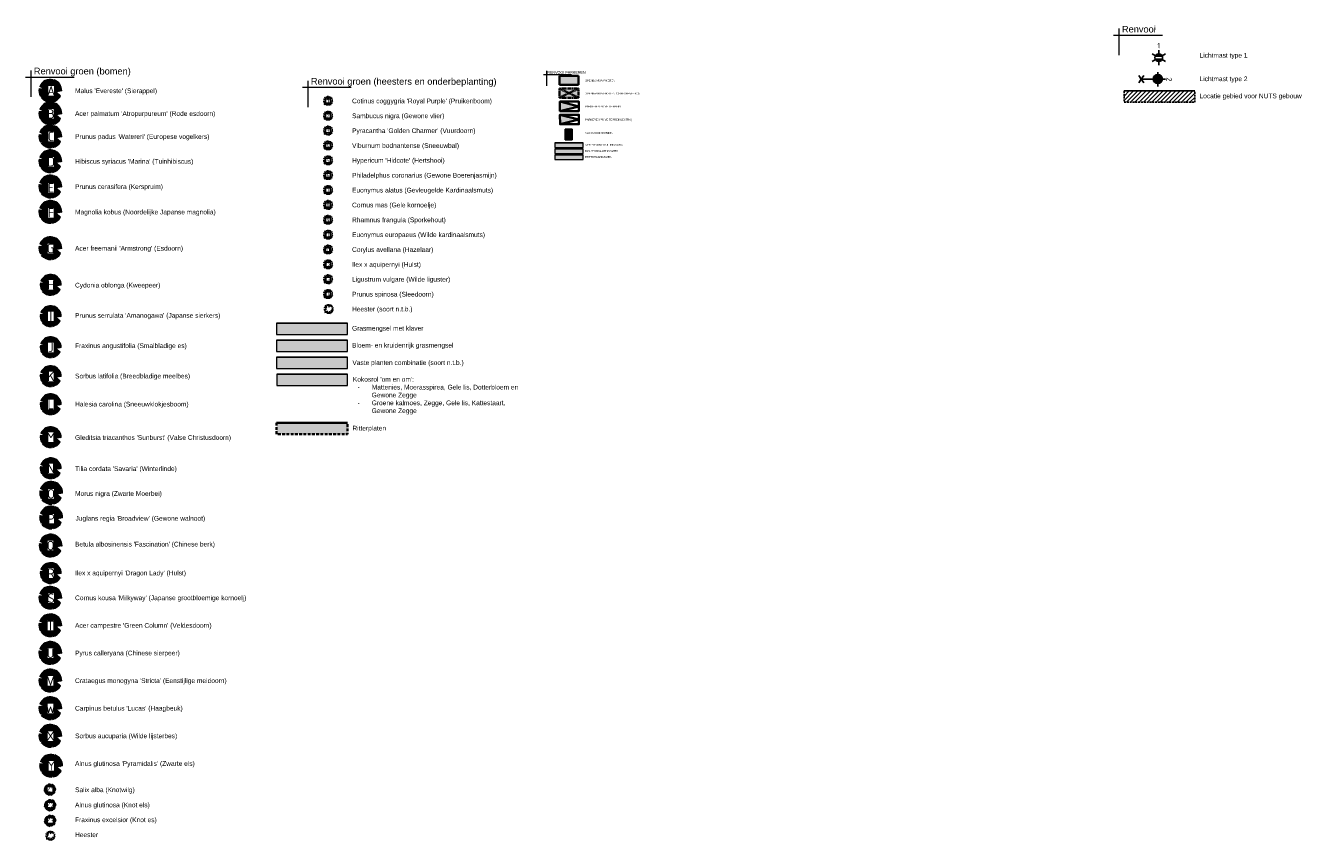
# Model space of a CAD drawing. Header units: metres. Extents: x 104013 to 108981, y 427946 to 428479.
# Tile 36 of 256: x 108124 to 108463, y 428114 to 428330. Entities that reach past the tile are written whole.
import ezdxf
from ezdxf.enums import TextEntityAlignment as Align

# ---------------------------------------------------------------- set-up
doc = ezdxf.new("R2010")
doc.units = ezdxf.units.M
doc.linetypes.add('DASHED', pattern=[0.75, 0.5, -0.25])
doc.linetypes.add('DASHED2', pattern=[0.375, 0.25, -0.125])
for name, color, linetype, true_color in [('_BUURTONTSLUITINGSWEG', 30, 'Continuous', 0xff7f00), ('_ERFTOEGANGSWEG', 2, 'Continuous', 0xffff00), ('_GEBIEDSONTSLUITINGSWEG', 1, 'Continuous', 0xff0000), ('N-WE-VH-RITTERTEGEL', 7, 'Continuous', 0xa5cd98), ('N-WE-VH-VERHARDING-AP_PARKEERPLAATS', 7, 'Continuous', 0x889692)]:
    doc.layers.add(name, color=color, linetype=linetype, true_color=true_color)
for name, color, linetype, lineweight in [('N-WE-GR-BEPLANTING_CULTUUR-V (Vaste planten gereserveerde parkeerplaatsen)', 132, 'Continuous', 18), ('N-WE-GR-BEPLANTING_CULTUUR-V (Vaste planten)', 132, 'Continuous', 18), ("N-WE-GR-BOOM-S (Acer campestre 'Green Column')", 87, 'Continuous', 0), ("N-WE-GR-BOOM-S (Acer freemanii 'Armstrong')", 85, 'Continuous', 0), ("N-WE-GR-BOOM-S (Acer palmatum 'Atropurpureum')", 212, 'Continuous', 0), ("N-WE-GR-BOOM-S (Alnus glutinosa 'Pyramidalis)", 162, 'Continuous', 0), ('N-WE-GR-BOOM-S (Alnus glutinosa)', 152, 'Continuous', 0), ("N-WE-GR-BOOM-S (Betula albosinensis 'Fascination'", 162, 'Continuous', 0), ("N-WE-GR-BOOM-S (Carpinus betulus 'Lucas')", 41, 'Continuous', 0), ("N-WE-GR-BOOM-S (Cornus kousa 'Milkyway')", 46, 'Continuous', 0), ("N-WE-GR-BOOM-S (Crataegus monogyna 'Stricta')", 207, 'Continuous', 0), ('N-WE-GR-BOOM-S (Cydonia oblonga)', 117, 'Continuous', 0), ('N-WE-GR-BOOM-S (Fraxinus angustifolia)', 12, 'Continuous', 0), ('N-WE-GR-BOOM-S (Fraxinus excelsior)', 72, 'Continuous', 0), ("N-WE-GR-BOOM-S (Gleditsia triacanthos 'Sunburst')", 203, 'Continuous', 0), ('N-WE-GR-BOOM-S (Halesia carolina)', 140, 'Continuous', 0), ("N-WE-GR-BOOM-S (Hibiscus syriacus 'Marina')", 40, 'Continuous', 0), ("N-WE-GR-BOOM-S (Ilex x aquipernyi 'Dragon Lady')", 115, 'Continuous', 0), ('N-WE-GR-BOOM-S (Magnolia kobus)', 32, 'Continuous', 0), ("N-WE-GR-BOOM-S (Malus 'Evereste')", 211, 'Continuous', 0), ('N-WE-GR-BOOM-S (Morus nigra)', 44, 'Continuous', 0), ('N-WE-GR-BOOM-S (Prunus cerasifera)', 30, 'Continuous', 0), ("N-WE-GR-BOOM-S (Prunus padus 'Watereri')", 233, 'Continuous', 0), ("N-WE-GR-BOOM-S (Prunus serrulata 'Amanogawa')", 107, 'Continuous', 0), ('N-WE-GR-BOOM-S (Pyrus calleryana)', 16, 'Continuous', 0), ('N-WE-GR-BOOM-S (Salix alba)', 26, 'Continuous', 0), ('N-WE-GR-BOOM-S (Sorbus aucuparia)', 117, 'Continuous', 0), ('N-WE-GR-BOOM-S (Sorbus latifolia)', 115, 'Continuous', 0), ("N-WE-GR-BOOM-S (Tilia cordata 'Savaria')", 52, 'Continuous', 0), ('N-WE-GR-GRAS_NATUURLIJKE OEVER-V', 170, 'Continuous', 18), ('N-WE-GR-HEESTER-S', 95, 'Continuous', 0), ('N-WE-GR-HEESTER-S (Cornus mas)', 84, 'Continuous', 0), ('N-WE-GR-HEESTER-S (Corylus avellana)', 114, 'Continuous', 0), ('N-WE-GR-HEESTER-S (Cotinus coggygria)', 14, 'Continuous', 0), ('N-WE-GR-HEESTER-S (Euonymus alatus)', 24, 'Continuous', 0), ('N-WE-GR-HEESTER-S (Euonymus europaeus)', 104, 'Continuous', 0), ("N-WE-GR-HEESTER-S (Hypericum 'Hidcote')", 34, 'Continuous', 0), ('N-WE-GR-HEESTER-S (Ilex x aquipernyi)', 124, 'Continuous', 0), ('N-WE-GR-HEESTER-S (Philadelphus coronarius)', 44, 'Continuous', 0), ("N-WE-GR-HEESTER-S (Pyracantha 'Golden Charmer')", 54, 'Continuous', 0), ('N-WE-GR-HEESTER-S (Rhamnus frangula)', 94, 'Continuous', 0), ('N-WE-GR-HEESTER-S (Sambucus nigra)', 64, 'Continuous', 0), ('N-WE-GR-HEESTER-S (Viburnum bodnantense)', 74, 'Continuous', 0), ('N-WE-GR-HEESTERS-S (Ligustrum vulgare)', 134, 'Continuous', 0), ('N-WE-GR-HEESTERS-S (Prunus spinosa)', 144, 'Continuous', 0), ('N-WE-GR-SOORTAANDUIDING-T25', 7, 'Continuous', 0), ('N-WE-GR-SOORTAANDUIDING-T25 (BOMEN)', 7, 'Continuous', 0), ('N-WE-IE-MEUBILAIR_WEGMEUBILAIR-S (lichtmast type 1_GROOT)', 6, 'Continuous', 25), ('N-WE-IE-MEUBILAIR_WEGMEUBILAIR-S (lichtmast type 2_GROOT)', 5, 'Continuous', 25), ('N-WE-KL-ET_KAST-S', 10, 'Continuous', 25), ('N-WE-VH-VERHARDING-G', 7, 'Continuous', 35), ('N-WE-VH-VERHARDING-G (TOEKOMSTIG)', 30, 'DASHED2', 35), ('N-WE-VH-VERHARDING-G_PARKEREN-EIGENTERREIN', 6, 'Continuous', 35), ('N-WE-VH-VERHARDING-G_PARKEREN-EIGENTERREIN_EXTRA', 52, 'Continuous', 35), ('N-XX-AL-T25_Segmenten', 7, 'Continuous', 25), ('X-XX-AL-LEGENDA-G', 7, 'Continuous', 18), ('X-XX-AL-LEGENDA-T25', 7, 'Continuous', 25), ('X-XX-AL-LEGENDA-T35', 7, 'Continuous', 35)]:
    doc.layers.add(name, color=color, linetype=linetype, lineweight=lineweight)
for name, color, linetype, lineweight, true_color in [("N-WE-GR-BOOM-S (Juglans regia 'Broadview')", 7, 'Continuous', 0, 0x00b8b8), ('N-WE-GR-GRAS_GAZON-V', 7, 'Continuous', 18, 0xdbffb8), ('N-WE-GR-GRAS_KRUIDENRIJK-V', 7, 'Continuous', 18, 0xa5cd98), ('N-WE-VH-VERHARDING-A_PARKEREN-EIGENTERREIN', 7, 'Continuous', 35, 0xa2bfc8)]:
    doc.layers.add(name, color=color, linetype=linetype, lineweight=lineweight, true_color=true_color)
doc.styles.add('A-ARIAL', font='arial.ttf')
doc.styles.add('NLCS-ISO', font='NLCS-ISO.ttf')
doc.styles.add('NLCS-ISO-M500-T25', font='NLCS-ISO.ttf', dxfattribs={"height": 1.25})

# ---------------------------------------------------------------- blocks, each defined once
blk = doc.blocks.new('SGR-BOOM_08')
h = blk.add_hatch()
h.set_pattern_fill('ANSI31', color=256, scale=0.1)
h.paths.add_polyline_path([(1.73, 4.73), (1.14, 3.21), (1.29, 4.87, 0.379438), (-4.68, 1.86), (-2.63, 0.79), (-4.95, 0.9, 0.174893), (-4.39, -2.47), (-3.5, -2.42), (-3.9, -3.19, 0.243959), (0.36, -5.02), (0.42, -3.33), (0.99, -4.94, 0.230155), (4.49, -2.27), (2.56, -0.55), (5.03, -0.13, 0.321944)])
h.paths.add_polyline_path([(0.15, 0, -1), (-0.15, 0, -1)], flags=16)
at = {"ltscale": 20, "flags": 128}
for points in [[(-4.95, 0.9), (-2.63, 0.79), (-4.68, 1.86)], [(1.29, 4.87), (1.14, 3.21), (1.73, 4.73)], [(-3.9, -3.19), (-3.5, -2.42), (-4.39, -2.47)], [(0.99, -4.94), (0.42, -3.33), (0.36, -5.02)], [(5.03, -0.13), (2.56, -0.55), (4.49, -2.27)]]:
    blk.add_lwpolyline(points, dxfattribs=at)
blk.add_lwpolyline([(5.03, -0.13, 0.321944), (1.73, 4.73, 0.321944)], format="xyb", dxfattribs=at)
blk.add_circle((0, 0), 0.15)
at = {"ltscale": 20}
for start, end in [(169.749, 209.4302), (75.1844, 158.299), (219.2667, 274.1068), (281.3601, 333.2046)]:
    blk.add_arc((0, 0), 5.03, start, end, dxfattribs=at)
blk = doc.blocks.new('SGR-HEESTER_06')
at = {"ltscale": 0.5, "flags": 128}
for points in [[(-0.25, 0.4), (-0.57, 0.6), (-0.35, 0.2), (-0.74, 0.31), (-0.41, 0.16), (-0.5, 0.09), (-0.4, 0.06), (-0.46, -0.02), (-0.41, -0.1), (-0.8, -0.08), (-0.54, -0.16), (-0.71, -0.36), (-0.56, -0.33)], [(-0.25, 0.53), (-0.25, 0.78), (-0.1, 0.61), (-0.1, 0.61), (-0.02, 0.65), (-0.02, 0.86), (0.04, 0.65), (0.15, 0.76), (0.13, 0.65), (0.09, 0.39), (0.34, 0.77), (0.34, 0.59), (0.58, 0.61), (0.4, 0.5), (0.74, 0.46), (0.49, 0.36)], [(-0.23, 0.53), (-0.23, 0.74), (-0.11, 0.6), (0, 0.64), (0, 0.75), (0.04, 0.62), (0.13, 0.71), (0.12, 0.65), (0.07, 0.32), (0.32, 0.72), (0.33, 0.57), (0.52, 0.59), (0.35, 0.49), (0.68, 0.45), (0.49, 0.37)], [(0.63, 0.22), (0.88, 0.19), (0.67, 0.13), (0.83, -0.2), (0.63, -0.11), (0.77, -0.32), (0.63, -0.31), (0.72, -0.52), (0.42, -0.23), (0.59, -0.61), (0.42, -0.55), (0.48, -0.76), (0.35, -0.6), (0.21, -0.86), (0.21, -0.4), (0.13, -0.86), (0.07, -0.64)], [(-0.05, -0.56), (-0.09, -0.85), (-0.14, -0.64), (-0.34, -0.77), (-0.17, -0.53), (-0.63, -0.63), (-0.27, -0.46), (-0.64, -0.55), (-0.44, -0.38)], [(-0.06, -0.56), (-0.09, -0.76), (-0.13, -0.62), (-0.29, -0.72), (-0.14, -0.51), (-0.51, -0.59), (-0.14, -0.41), (-0.58, -0.52), (-0.43, -0.39)]]:
    blk.add_lwpolyline(points, dxfattribs=at)
blk = doc.blocks.new('*U2844')
at = {"layer": 'N-WE-VH-VERHARDING-A_PARKEREN-EIGENTERREIN'}
h = blk.add_hatch(color=256, dxfattribs=at)
h.dxf.hatch_style = 1
h.paths.add_polyline_path([(2.92, -4.06), (1.01, 0.73), (-1.01, -0.73)])
at = {"ltscale": 0.2}
blk.add_lwpolyline([(1.01, 0.73), (3.94, -3.33), (1.91, -4.79), (-1.01, -0.73), (1.01, 0.73), (2.92, -4.06), (-1.01, -0.73)], dxfattribs=at)
blk = doc.blocks.new('*U2846')
at = {"layer": 'N-WE-VH-VERHARDING-A_PARKEREN-EIGENTERREIN'}
h = blk.add_hatch(color=52, dxfattribs=at)
h.dxf.hatch_style = 1
h.paths.add_polyline_path([(2.92, -4.06), (1.01, 0.73), (-1.01, -0.73)])
at = {"ltscale": 0.2}
blk.add_lwpolyline([(1.01, 0.73), (3.94, -3.33), (1.91, -4.79), (-1.01, -0.73), (1.01, 0.73), (2.92, -4.06), (-1.01, -0.73)], dxfattribs=at)
blk = doc.blocks.new('SGR-BOOM_06')
h = blk.add_hatch()
h.set_pattern_fill('ANSI31', color=256, scale=0.1)
h.paths.add_polyline_path([(4.7, 1.4), (4.7, 1.9), (4.5, 2), (4.2, 2.6), (3.8, 3), (3.4, 2.6), (3.7, 2.4), (3.9, 1.8), (3.5, 1.7), (3.3, 2.1), (3, 2.1), (2.7, 2.3), (2.2, 2.5), (2.4, 2.7), (2.3, 2.9), (2.5, 3.2), (2.9, 3.1), (3.2, 3.2), (2.7, 3.5), (2.5, 3.9), (2.2, 4.1), (1.9, 4.5), (1.3, 4.7), (0.9, 4.5), (1.1, 4.3), (1.1, 3.8), (0.2, 4), (0.4, 4.3), (0.2, 4.7), (-0.2, 4.6), (-0.5, 4.7), (-1.2, 4.6), (-1.5, 4.5), (-2, 4.6), (-2.5, 4.1), (-2.1, 3.9), (-2, 3.6), (-1.6, 3.4), (-2, 2.9), (-2.5, 2.8), (-2.9, 3.1), (-2.6, 3.2), (-2.9, 3.9), (-3.6, 3.4), (-4, 3), (-3.8, 2.8), (-4, 2.5), (-4.4, 2.3), (-4.7, 2.1), (-5, 1.2), (-3.9, 0.9), (-3.7, 0.5), (-4, 0.3), (-4.5, 0.3), (-4.6, 0.6), (-5.1, 0.4), (-4.8, -0.2), (-4.9, -0.4), (-4.7, -0.5), (-4.9, -1), (-4.5, -1.2), (-4.7, -1.6), (-4.4, -1.6), (-4.3, -1.7), (-4.6, -2.1), (-3.9, -2.7), (-3.7, -2.4), (-3.5, -2), (-3.6, -1.8), (-3.4, -1.2), (-3.1, -1.3), (-2.8, -1.8), (-2.5, -2), (-2.8, -2.8), (-3.4, -2.9), (-3.7, -3.4), (-3.3, -3.8), (-2.8, -3.9), (-2.8, -4), (-2.7, -4.1), (-2.3, -3.7), (-1.8, -3.7), (-1.6, -3.9), (-1.7, -4.3), (-1.7, -4.6), (-1.2, -4.7), (-0.6, -4.7), (-0.5, -4.9), (-0.2, -4.6), (0.1, -4.5), (-0.1, -4), (0.3, -3.9), (0.8, -4), (0.9, -4.6), (1.1, -4.6), (1.4, -4.7), (2.1, -4.2), (2.4, -4.4), (2.3, -4.1), (2.7, -4), (2.4, -3.7), (2.1, -3.6), (2.6, -3.2), (2.6, -3), (3.2, -2.8), (3.5, -3.1), (3.8, -2.8), (3.8, -2.6), (4.1, -2.6), (4.1, -2.4), (4.5, -2.3), (4.5, -2.1), (4.1, -2.1), (4.5, -1.6), (4.2, -1.4), (4.6, -1.6), (4.8, -1.3), (4.5, -0.9), (4.8, -0.5), (4.7, -0.3), (4.2, -0.3), (3.7, 0.1), (4.1, 0.3), (4.4, 0.8), (4.5, 0.6), (4.9, 0.7)])
h.paths.add_polyline_path([(0.1, 0, -1), (-0.2, 0, -1)], flags=16)
at = {"linetype": 'Continuous', "flags": 128}
blk.add_lwpolyline([(2.7, 3.5), (2.5, 3.9), (2.2, 4.1), (1.9, 4.5), (1.3, 4.7), (0.9, 4.5), (1.1, 4.3), (1.1, 3.8), (0.2, 4), (0.4, 4.3), (0.2, 4.7), (-0.2, 4.6), (-0.5, 4.7), (-1.2, 4.6), (-1.5, 4.5), (-2, 4.6), (-2.5, 4.1), (-2.1, 3.9), (-2, 3.6), (-1.6, 3.4), (-2, 2.9), (-2.5, 2.8), (-2.9, 3.1), (-2.6, 3.2), (-2.9, 3.9), (-3.6, 3.4), (-4, 3), (-3.8, 2.8), (-4, 2.5), (-4.4, 2.3), (-4.7, 2.1), (-5, 1.2), (-3.9, 0.9), (-3.7, 0.5), (-4, 0.3), (-4.5, 0.3), (-4.6, 0.6), (-5.1, 0.4), (-4.8, -0.2), (-4.9, -0.4), (-4.7, -0.5), (-4.9, -1), (-4.5, -1.2), (-4.7, -1.6), (-4.4, -1.6), (-4.3, -1.7), (-4.6, -2.1), (-3.9, -2.7), (-3.7, -2.4), (-3.5, -2), (-3.6, -1.8), (-3.4, -1.2), (-3.1, -1.3), (-2.8, -1.8), (-2.5, -2), (-2.8, -2.8), (-3.4, -2.9), (-3.7, -3.4), (-3.3, -3.8), (-2.8, -3.9), (-2.8, -4), (-2.7, -4.1), (-2.3, -3.7), (-1.8, -3.7), (-1.6, -3.9), (-1.7, -4.3), (-1.7, -4.6), (-1.2, -4.7), (-0.6, -4.7), (-0.5, -4.9), (-0.2, -4.6), (0.1, -4.5), (-0.1, -4), (0.3, -3.9), (0.8, -4), (0.9, -4.6), (1.1, -4.6), (1.4, -4.7), (2.1, -4.2), (2.4, -4.4), (2.3, -4.1), (2.7, -4), (2.4, -3.7), (2.1, -3.6), (2.6, -3.2), (2.6, -3), (3.2, -2.8), (3.5, -3.1), (3.8, -2.8), (3.8, -2.6), (4.1, -2.6), (4.1, -2.4), (4.5, -2.3), (4.5, -2.1), (4.1, -2.1), (4.5, -1.6), (4.2, -1.4), (4.6, -1.6), (4.8, -1.3), (4.5, -0.9), (4.8, -0.5), (4.7, -0.3), (4.2, -0.3), (3.7, 0.1), (4.1, 0.3), (4.4, 0.8), (4.5, 0.6), (4.9, 0.7), (4.7, 1.4), (4.7, 1.9), (4.5, 2), (4.2, 2.6), (3.8, 3), (3.4, 2.6), (3.7, 2.4), (3.9, 1.8), (3.5, 1.7), (3.3, 2.1), (3, 2.1), (2.7, 2.3), (2.2, 2.5), (2.4, 2.7), (2.3, 2.9), (2.5, 3.2), (2.9, 3.1), (3.2, 3.2)], close=True, dxfattribs=at)
blk.add_circle((0, 0), 0.15)
blk = doc.blocks.new('N-SIE-WEG_LICHTMAST_1UITHOUDER-SO')
h = blk.add_hatch(color=256)
edge = h.paths.add_edge_path()
edge.add_arc((0, 0), 1.5, 0, 360)
for p, q in [((-5.5, 0), (-6.34, 1.24)), ((-5.5, 0), (-6.34, -1.24)), ((-5.5, 0), (-4.66, 1.24)), ((-1.5, 0), (-5.5, 0)), ((-5.5, 0), (-4.66, -1.24)), ((0, 0), (-1.49, 0)), ((0, -2.42), (0, 2.33)), ((0, 0), (2.52, 0))]:
    blk.add_line(p, q)
blk.add_circle((0, 0), 1.5)
at = {"style": 'NLCS-ISO'}
blk.add_attdef('TYPE', text='', height=1.8, dxfattribs=at).set_placement((0, 2.33), align=Align.BOTTOM_CENTER)
blk = doc.blocks.new('N-SIE-WEG_LICHTMAST-SO')
h = blk.add_hatch(color=256)
h.paths.add_polyline_path([(1.16, 0.5, 0.658505), (-1.16, 0.5)])
h.paths.add_polyline_path([(-1.16, -0.5, 0.658505), (1.16, -0.5)])
at = {"flags": 128}
for points in [[(-2.19, 1.27), (-1.1, 0.63)], [(-1.16, 0.5), (1.16, 0.5)], [(0, 1.27), (0, 2.53)], [(1.1, 0.63), (2.19, 1.27)], [(-2.19, -1.27), (-1.1, -0.63)], [(-1.16, -0.5), (1.16, -0.5)], [(0, -1.27), (0, -2.53)], [(2.19, -1.27), (1.1, -0.63)]]:
    blk.add_lwpolyline(points, dxfattribs=at)
at = {"ltscale": 0.5}
blk.add_circle((0, 0), 1.27, dxfattribs=at)
at = {"style": 'NLCS-ISO'}
blk.add_attdef('TYPE', text='', height=1.8, dxfattribs=at).set_placement((0, 2.53), align=Align.BOTTOM_CENTER)

msp = doc.modelspace()

# ---------------------------------------------------------------- hatches: boundary and pattern name
at = {"layer": '_BUURTONTSLUITINGSWEG'}
h = msp.add_hatch(color=256, dxfattribs=at)
h.dxf.hatch_style = 1
h.paths.add_polyline_path([(108272.002, 428297.113), (108264.502, 428297.113), (108264.502, 428295.913), (108272.002, 428295.913)])
at = {"layer": '_ERFTOEGANGSWEG'}
h = msp.add_hatch(color=256, dxfattribs=at)
h.dxf.hatch_style = 1
h.paths.add_polyline_path([(108272.002, 428295.513), (108264.502, 428295.513), (108264.502, 428294.313), (108272.002, 428294.313)])
at = {"layer": '_GEBIEDSONTSLUITINGSWEG'}
h = msp.add_hatch(color=256, dxfattribs=at)
h.dxf.hatch_style = 1
h.paths.add_polyline_path([(108272.002, 428298.713), (108264.502, 428298.713), (108264.502, 428297.513), (108272.002, 428297.513)])
at = {"layer": 'N-WE-GR-BEPLANTING_CULTUUR-V (Vaste planten gereserveerde parkeerplaatsen)'}
h = msp.add_hatch(color=256, dxfattribs=at)
h.dxf.hatch_style = 1
h.paths.add_polyline_path([(108265.698, 428310.698), (108270.798, 428310.697), (108270.799, 428313.097), (108265.699, 428313.098)])
at = {"layer": 'N-WE-GR-BEPLANTING_CULTUUR-V (Vaste planten)'}
h = msp.add_hatch(color=256, dxfattribs=at)
h.dxf.hatch_style = 1
h.paths.add_polyline_path([(108209.513, 428238.882), (108209.513, 428241.882), (108190.763, 428241.882), (108190.763, 428238.882)])
at = {"layer": 'N-WE-GR-GRAS_GAZON-V'}
h = msp.add_hatch(color=256, dxfattribs=at)
h.dxf.hatch_style = 1
h.paths.add_polyline_path([(108209.513, 428247.882), (108209.513, 428250.882), (108190.763, 428250.882), (108190.763, 428247.882)])
at = {"layer": 'N-WE-GR-GRAS_KRUIDENRIJK-V'}
h = msp.add_hatch(color=256, dxfattribs=at)
h.dxf.hatch_style = 1
h.paths.add_polyline_path([(108209.513, 428243.382), (108209.513, 428246.382), (108190.763, 428246.382), (108190.763, 428243.382)])
at = {"layer": 'N-WE-GR-GRAS_NATUURLIJKE OEVER-V'}
h = msp.add_hatch(color=256, dxfattribs=at)
h.dxf.hatch_style = 1
h.paths.add_polyline_path([(108209.6, 428234.356), (108209.6, 428237.356), (108190.85, 428237.356), (108190.85, 428234.356)])
at = {"layer": 'N-WE-KL-ET_KAST-S', "linetype": 'DASHED'}
h = msp.add_hatch(dxfattribs=at)
h.set_pattern_fill('ANSI31', color=256, scale=0.25)
h.set_pattern_definition([(45, (831.3833, -339.42715), (-0.5612660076, 0.5612660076), [])])
h.paths.add_polyline_path([(108415.304, 428312.48), (108415.304, 428309.48), (108434.054, 428309.48), (108434.054, 428312.48)])
at = {"layer": 'N-WE-VH-RITTERTEGEL'}
h = msp.add_hatch(color=256, dxfattribs=at)
h.dxf.hatch_style = 1
h.paths.add_polyline_path([(108209.513, 428221.507), (108209.513, 428224.507), (108190.763, 428224.507), (108190.763, 428221.507)])
at = {"layer": 'N-WE-VH-VERHARDING-AP_PARKEERPLAATS'}
msp.add_hatch(color=256, dxfattribs=at).paths.add_polyline_path([(108265.699, 428314.098), (108270.799, 428314.097), (108270.799, 428316.497), (108265.699, 428316.498)])

# ---------------------------------------------------------------- linework, layer by layer
at = {"layer": 'N-WE-KL-ET_KAST-S', "linetype": 'DASHED'}
msp.add_lwpolyline([(108415.304, 428312.48), (108415.304, 428309.48), (108434.054, 428309.48), (108434.054, 428312.48), (108415.304, 428312.48), (108434.054, 428312.48)], dxfattribs=at)
at = {"layer": 'N-WE-VH-VERHARDING-G', "ltscale": 0.2}
for points in [[(108270.799, 428316.497), (108265.699, 428316.498)], [(108265.699, 428314.098), (108265.699, 428316.498)], [(108270.799, 428316.497), (108270.799, 428314.097)], [(108270.799, 428314.097), (108265.699, 428314.098)]]:
    msp.add_lwpolyline(points, dxfattribs=at)
at = {"layer": 'N-WE-VH-VERHARDING-G', "linetype": 'DASHED2', "ltscale": 3, "flags": 128}
msp.add_lwpolyline([(108190.763, 428224.507), (108190.763, 428221.507), (108209.513, 428221.507), (108209.513, 428224.507), (108190.763, 428224.507), (108209.513, 428224.507)], dxfattribs=at)
at = {"layer": 'N-WE-VH-VERHARDING-G (TOEKOMSTIG)', "flags": 128}
for points in [[(108265.698, 428310.698), (108265.699, 428313.098)], [(108265.698, 428310.698), (108270.799, 428313.097)], [(108270.799, 428313.097), (108265.699, 428313.098)], [(108270.798, 428310.697), (108265.699, 428313.098)], [(108270.799, 428313.097), (108270.798, 428310.697)], [(108270.798, 428310.697), (108265.698, 428310.698)]]:
    msp.add_lwpolyline(points, dxfattribs=at)
at = {"layer": 'X-XX-AL-LEGENDA-G'}
for p, q in [((108412.541, 428327.259), (108425.451, 428327.259)), ((108413.941, 428329.009), (108413.941, 428322.009)), ((108124.251, 428316.15), (108137.162, 428316.15)), ((108125.651, 428317.9), (108125.651, 428310.9)), ((108261.486, 428316.853), (108268.863, 428316.853)), ((108262.286, 428317.853), (108262.286, 428313.853)), ((108197.645, 428313.452), (108210.556, 428313.452)), ((108199.045, 428315.202), (108199.045, 428308.202))]:
    msp.add_line(p, q, dxfattribs=at)
for points in [[(108264.502, 428298.713), (108264.502, 428297.513), (108272.002, 428297.513), (108272.002, 428298.713), (108264.502, 428298.713), (108272.002, 428298.713)], [(108264.502, 428297.113), (108264.502, 428295.913), (108272.002, 428295.913), (108272.002, 428297.113), (108264.502, 428297.113), (108272.002, 428297.113)], [(108264.502, 428295.513), (108264.502, 428294.313), (108272.002, 428294.313), (108272.002, 428295.513), (108264.502, 428295.513), (108272.002, 428295.513)], [(108190.763, 428250.882), (108190.763, 428247.882), (108209.513, 428247.882), (108209.513, 428250.882), (108190.763, 428250.882), (108209.513, 428250.882)], [(108190.763, 428246.382), (108190.763, 428243.382), (108209.513, 428243.382), (108209.513, 428246.382), (108190.763, 428246.382), (108209.513, 428246.382)], [(108190.763, 428241.882), (108190.763, 428238.882), (108209.513, 428238.882), (108209.513, 428241.882), (108190.763, 428241.882), (108209.513, 428241.882)], [(108190.85, 428237.356), (108190.85, 428234.356), (108209.6, 428234.356), (108209.6, 428237.356), (108190.85, 428237.356), (108209.6, 428237.356)]]:
    msp.add_lwpolyline(points, dxfattribs=at)

# ---------------------------------------------------------------- block references
at = {"layer": "N-WE-GR-BOOM-S (Acer campestre 'Green Column')", "color": 7, "lineweight": 13, "ltscale": 2.08, "xscale": 0.6, "yscale": 0.6, "zscale": 0.6}
msp.add_blockref('SGR-BOOM_08', (108130.83, 428170.802), dxfattribs=at)
at = {"layer": "N-WE-GR-BOOM-S (Acer freemanii 'Armstrong')", "color": 7, "lineweight": 13, "ltscale": 2.08, "xscale": 0.6, "yscale": 0.6, "zscale": 0.6}
msp.add_blockref('SGR-BOOM_08', (108130.83, 428270.796), dxfattribs=at)
at = {"layer": "N-WE-GR-BOOM-S (Acer palmatum 'Atropurpureum')", "color": 7, "lineweight": 13, "ltscale": 3.2, "xscale": 0.6, "yscale": 0.6, "zscale": 0.6}
msp.add_blockref('SGR-BOOM_08', (108130.83, 428306.519), dxfattribs=at)
at = {"layer": "N-WE-GR-BOOM-S (Alnus glutinosa 'Pyramidalis)", "xscale": 0.6, "yscale": 0.6, "zscale": 0.6}
msp.add_blockref('SGR-BOOM_08', (108131.019, 428133.59), dxfattribs=at)
at = {"layer": 'N-WE-GR-BOOM-S (Alnus glutinosa)', "xscale": 0.3, "yscale": 0.3, "zscale": 0.3, "rotation": 31.0874785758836}
msp.add_blockref('SGR-BOOM_06', (108130.811, 428123.108), dxfattribs=at)
at = {"layer": "N-WE-GR-BOOM-S (Betula albosinensis 'Fascination'", "xscale": 0.6, "yscale": 0.6, "zscale": 0.6}
msp.add_blockref('SGR-BOOM_08', (108130.897, 428191.934), dxfattribs=at)
at = {"layer": "N-WE-GR-BOOM-S (Carpinus betulus 'Lucas')", "color": 7, "lineweight": 13, "ltscale": 2.08, "xscale": 0.6, "yscale": 0.6, "zscale": 0.6}
msp.add_blockref('SGR-BOOM_08', (108130.83, 428148.837), dxfattribs=at)
at = {"layer": "N-WE-GR-BOOM-S (Cornus kousa 'Milkyway')", "color": 7, "lineweight": 13, "ltscale": 3.52, "xscale": 0.6, "yscale": 0.6, "zscale": 0.6}
msp.add_blockref('SGR-BOOM_08', (108130.83, 428178.123), dxfattribs=at)
at = {"layer": "N-WE-GR-BOOM-S (Crataegus monogyna 'Stricta')", "color": 7, "lineweight": 13, "ltscale": 2.08, "xscale": 0.6, "yscale": 0.6, "zscale": 0.6}
msp.add_blockref('SGR-BOOM_08', (108130.83, 428156.159), dxfattribs=at)
at = {"layer": 'N-WE-GR-BOOM-S (Cydonia oblonga)', "xscale": 0.55, "yscale": 0.55}
msp.add_blockref('SGR-BOOM_08', (108130.913, 428261.087), dxfattribs=at)
at = {"layer": 'N-WE-GR-BOOM-S (Fraxinus angustifolia)', "xscale": 0.55, "yscale": 0.55, "zscale": 1.2}
msp.add_blockref('SGR-BOOM_08', (108130.913, 428244.537), dxfattribs=at)
at = {"layer": 'N-WE-GR-BOOM-S (Fraxinus excelsior)', "xscale": 0.3, "yscale": 0.3, "zscale": 0.3, "rotation": 31.0874785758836}
msp.add_blockref('SGR-BOOM_06', (108130.819, 428118.996), dxfattribs=at)
at = {"layer": "N-WE-GR-BOOM-S (Gleditsia triacanthos 'Sunburst')", "xscale": 0.55, "yscale": 0.55, "zscale": 1.2}
msp.add_blockref('SGR-BOOM_08', (108130.913, 428220.693), dxfattribs=at)
at = {"layer": 'N-WE-GR-BOOM-S (Halesia carolina)', "xscale": 0.55, "yscale": 0.55, "zscale": 0.4}
msp.add_blockref('SGR-BOOM_08', (108130.913, 428229.41), dxfattribs=at)
at = {"layer": "N-WE-GR-BOOM-S (Hibiscus syriacus 'Marina')", "color": 7, "lineweight": 13, "ltscale": 3.52, "xscale": 0.6, "yscale": 0.6, "zscale": 0.6}
msp.add_blockref('SGR-BOOM_08', (108130.83, 428293.832), dxfattribs=at)
at = {"layer": "N-WE-GR-BOOM-S (Ilex x aquipernyi 'Dragon Lady')", "xscale": 0.55, "yscale": 0.55, "zscale": 0.6}
msp.add_blockref('SGR-BOOM_08', (108130.913, 428184.657), dxfattribs=at)
at = {"layer": "N-WE-GR-BOOM-S (Juglans regia 'Broadview')", "color": 7, "lineweight": 13, "ltscale": 3.52, "xscale": 0.6, "yscale": 0.6, "zscale": 0.6}
msp.add_blockref('SGR-BOOM_08', (108131.025, 428199.396), dxfattribs=at)
at = {"layer": 'N-WE-GR-BOOM-S (Magnolia kobus)', "color": 7, "lineweight": 13, "ltscale": 3.2, "xscale": 0.6, "yscale": 0.6, "zscale": 0.6}
msp.add_blockref('SGR-BOOM_08', (108130.83, 428280.406), dxfattribs=at)
at = {"layer": "N-WE-GR-BOOM-S (Malus 'Evereste')", "color": 7, "lineweight": 13, "ltscale": 3.2, "xscale": 0.6, "yscale": 0.6, "zscale": 0.6}
msp.add_blockref('SGR-BOOM_08', (108130.83, 428312.551), dxfattribs=at)
at = {"layer": 'N-WE-GR-BOOM-S (Morus nigra)', "color": 7, "lineweight": 13, "ltscale": 3.52, "xscale": 0.6, "yscale": 0.6, "zscale": 0.6}
msp.add_blockref('SGR-BOOM_08', (108131.033, 428205.941), dxfattribs=at)
at = {"layer": 'N-WE-GR-BOOM-S (Prunus cerasifera)', "color": 7, "lineweight": 13, "ltscale": 3.52, "xscale": 0.6, "yscale": 0.6, "zscale": 0.6}
msp.add_blockref('SGR-BOOM_08', (108130.83, 428287.137), dxfattribs=at)
at = {"layer": "N-WE-GR-BOOM-S (Prunus padus 'Watereri')", "color": 7, "lineweight": 13, "ltscale": 3.2, "xscale": 0.6, "yscale": 0.6, "zscale": 0.6}
msp.add_blockref('SGR-BOOM_08', (108130.83, 428300.416), dxfattribs=at)
at = {"layer": "N-WE-GR-BOOM-S (Prunus serrulata 'Amanogawa')", "xscale": 0.55, "yscale": 0.55}
msp.add_blockref('SGR-BOOM_08', (108130.913, 428252.781), dxfattribs=at)
at = {"layer": 'N-WE-GR-BOOM-S (Pyrus calleryana)', "color": 7, "lineweight": 13, "ltscale": 2.08, "xscale": 0.6, "yscale": 0.6, "zscale": 0.6}
msp.add_blockref('SGR-BOOM_08', (108130.83, 428163.48), dxfattribs=at)
at = {"layer": 'N-WE-GR-BOOM-S (Salix alba)', "xscale": 0.3, "yscale": 0.3, "zscale": 0.3, "rotation": 31.0874785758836}
msp.add_blockref('SGR-BOOM_06', (108130.755, 428127.257), dxfattribs=at)
at = {"layer": 'N-WE-GR-BOOM-S (Sorbus aucuparia)', "color": 7, "lineweight": 13, "ltscale": 2.08, "xscale": 0.6, "yscale": 0.6, "zscale": 0.6}
msp.add_blockref('SGR-BOOM_08', (108130.83, 428141.516), dxfattribs=at)
at = {"layer": 'N-WE-GR-BOOM-S (Sorbus latifolia)', "xscale": 0.55, "yscale": 0.55, "zscale": 0.6}
msp.add_blockref('SGR-BOOM_08', (108130.913, 428236.87), dxfattribs=at)
at = {"layer": "N-WE-GR-BOOM-S (Tilia cordata 'Savaria')", "xscale": 0.55, "yscale": 0.55}
msp.add_blockref('SGR-BOOM_08', (108130.913, 428212.423), dxfattribs=at)
at = {"layer": 'N-WE-GR-HEESTER-S', "xscale": 1.5, "yscale": 1.5, "zscale": 1.5}
for p in [(108204.503, 428254.701), (108130.768, 428115.055)]:
    msp.add_blockref('SGR-HEESTER_06', p, dxfattribs=at)
at = {"layer": 'N-WE-GR-HEESTER-S (Cornus mas)', "xscale": 1.5, "yscale": 1.5, "zscale": 1.5}
msp.add_blockref('SGR-HEESTER_06', (108204.342, 428282.289), dxfattribs=at)
at = {"layer": 'N-WE-GR-HEESTER-S (Corylus avellana)', "xscale": 1.5, "yscale": 1.5, "zscale": 1.5}
msp.add_blockref('SGR-HEESTER_06', (108204.342, 428270.467), dxfattribs=at)
at = {"layer": 'N-WE-GR-HEESTER-S (Cotinus coggygria)', "xscale": 1.5, "yscale": 1.5, "zscale": 1.5}
msp.add_blockref('SGR-HEESTER_06', (108204.342, 428309.872), dxfattribs=at)
at = {"layer": 'N-WE-GR-HEESTER-S (Euonymus alatus)', "xscale": 1.5, "yscale": 1.5, "zscale": 1.5}
msp.add_blockref('SGR-HEESTER_06', (108204.342, 428286.229), dxfattribs=at)
at = {"layer": 'N-WE-GR-HEESTER-S (Euonymus europaeus)', "xscale": 1.5, "yscale": 1.5, "zscale": 1.5}
msp.add_blockref('SGR-HEESTER_06', (108204.342, 428274.408), dxfattribs=at)
at = {"layer": "N-WE-GR-HEESTER-S (Hypericum 'Hidcote')", "xscale": 1.5, "yscale": 1.5, "zscale": 1.5}
msp.add_blockref('SGR-HEESTER_06', (108204.342, 428294.11), dxfattribs=at)
at = {"layer": 'N-WE-GR-HEESTER-S (Ilex x aquipernyi)', "xscale": 1.5, "yscale": 1.5, "zscale": 1.5}
msp.add_blockref('SGR-HEESTER_06', (108204.342, 428266.527), dxfattribs=at)
at = {"layer": 'N-WE-GR-HEESTER-S (Philadelphus coronarius)', "xscale": 1.5, "yscale": 1.5, "zscale": 1.5}
msp.add_blockref('SGR-HEESTER_06', (108204.342, 428290.17), dxfattribs=at)
at = {"layer": "N-WE-GR-HEESTER-S (Pyracantha 'Golden Charmer')", "xscale": 1.5, "yscale": 1.5, "zscale": 1.5}
msp.add_blockref('SGR-HEESTER_06', (108204.342, 428301.991), dxfattribs=at)
at = {"layer": 'N-WE-GR-HEESTER-S (Sambucus nigra)', "xscale": 1.5, "yscale": 1.5, "zscale": 1.5}
msp.add_blockref('SGR-HEESTER_06', (108204.342, 428305.932), dxfattribs=at)
at = {"layer": 'N-WE-GR-HEESTER-S (Viburnum bodnantense)', "xscale": 1.5, "yscale": 1.5, "zscale": 1.5}
msp.add_blockref('SGR-HEESTER_06', (108204.342, 428298.051), dxfattribs=at)
at = {"layer": 'N-WE-GR-HEESTERS-S (Ligustrum vulgare)', "xscale": 1.5, "yscale": 1.5, "zscale": 1.5}
msp.add_blockref('SGR-HEESTER_06', (108204.342, 428262.586), dxfattribs=at)
at = {"layer": 'N-WE-GR-HEESTERS-S (Prunus spinosa)', "xscale": 1.5, "yscale": 1.5, "zscale": 1.5}
msp.add_blockref('SGR-HEESTER_06', (108204.342, 428258.646), dxfattribs=at)
at = {"layer": 'N-WE-IE-MEUBILAIR_WEGMEUBILAIR-S (lichtmast type 1_GROOT)', "xscale": 0.8000000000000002, "yscale": 0.8000000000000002, "zscale": 0.8000000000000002}
msp.add_blockref('N-SIE-WEG_LICHTMAST-SO', (108424.517, 428321.303), dxfattribs=at).add_auto_attribs({'TYPE': '1'})
at = {"layer": 'N-WE-IE-MEUBILAIR_WEGMEUBILAIR-S (lichtmast type 2_GROOT)'}
ref = msp.add_blockref('N-SIE-WEG_LICHTMAST_1UITHOUDER-SO', (108424.256, 428315.625), dxfattribs=dict(at, xscale=0.8, yscale=0.8, zscale=0.8))
ref.add_attrib('TYPE', '2', dxfattribs={"layer": '0', "height": 1.44, "rotation": 268.6516, "style": 'NLCS-ISO'}).set_placement((108426.12, 428315.581), align=Align.BOTTOM_CENTER)
at = {"layer": 'N-WE-VH-VERHARDING-G_PARKEREN-EIGENTERREIN', "ltscale": 0.2, "rotation": 54.21588282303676}
msp.add_blockref('*U2844', (108265.849, 428308.405), dxfattribs=at)
at = {"layer": 'N-WE-VH-VERHARDING-G_PARKEREN-EIGENTERREIN_EXTRA', "ltscale": 0.2, "rotation": 54.21588282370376}
msp.add_blockref('*U2846', (108265.858, 428304.905), dxfattribs=at)

# ---------------------------------------------------------------- texts
at = {"layer": 'N-WE-GR-SOORTAANDUIDING-T25 (BOMEN)', "insert": (108204.408, 428278.291), "char_height": 1, "attachment_point": 5, "style": 'NLCS-ISO-M500-T25', "bg_fill": 19, "box_fill_scale": 1.1, "bg_fill_color": 256, "bg_fill_transparency": 0}
msp.add_mtext_dynamic_manual_height_columns('9', width=1, gutter_width=6.25, heights=[0], dxfattribs=at)
at = {"layer": 'N-XX-AL-T25_Segmenten', "insert": (108267.655, 428301.964), "char_height": 2, "width": 1, "attachment_point": 1, "style": 'NLCS-ISO-M500-T25', "bg_fill": 17, "box_fill_scale": 1.2, "bg_fill_color": 256, "bg_fill_true_color": 11776947, "bg_fill_transparency": 0}
msp.add_mtext('7', dxfattribs=at)
at = {"layer": 'X-XX-AL-LEGENDA-T25', "style": 'A-ARIAL'}
for s, height, p in [('Lichtmast type 1', 1.25, (108435.304, 428321.931)), ('Lichtmast type 2', 1.25, (108435.304, 428315.701)), ("Malus 'Evereste' (Sierappel)", 1.25, (108137.369, 428312.527)), ('OPENBAAR PARKEREN', 0.5, (108272.502, 428315.204)), ("Cotinus coggygria 'Royal Purple' (Pruikenboom)", 1.25, (108210.763, 428309.829)), ('OPENBAAR PARKEREN (GERESERVEERD)', 0.5, (108272.502, 428311.804)), ('Locatie gebied voor NUTS gebouw', 1.25, (108435.304, 428311.16)), ("Acer palmatum 'Atropurpureum' (Rode esdoorn)", 1.25, (108137.369, 428306.494)), ('Sambucus nigra (Gewone vlier)', 1.25, (108210.763, 428305.888)), ('PARKEREN PRIVE TERREIN', 0.5, (108272.502, 428308.362)), ("Pyracantha 'Golden Charmer' (Vuurdoorn)", 1.25, (108210.763, 428301.948)), ('PARKEREN PRIVE TERREIN (EXTRA)', 0.5, (108272.502, 428304.862)), ("Prunus padus 'Watereri' (Europese vogelkers)", 1.25, (108137.369, 428300.392)), ('CATEGORIE WONING', 0.5, (108272.502, 428301.362)), ('Viburnum bodnantense (Sneeuwbal)', 1.25, (108210.763, 428298.007)), ('GEBIEDSONTSLUITINGSWEG', 0.5, (108272.502, 428298.185)), ('BUURTONSLUITINGSWEG', 0.5, (108272.502, 428296.585)), ("Hibiscus syriacus 'Marina' (Tuinhibiscus)", 1.25, (108137.369, 428293.808)), ("Hypericum 'Hidcote' (Hertshooi)", 1.25, (108210.763, 428294.067)), ('ERFTOEGANGSWEG', 0.5, (108272.502, 428294.985)), ('Philadelphus coronarius (Gewone Boerenjasmijn)', 1.25, (108210.763, 428290.126)), ('Prunus cerasifera (Kerspruim)', 1.25, (108137.369, 428287.112)), ('Euonymus alatus (Gevleugelde Kardinaalsmuts)', 1.25, (108210.763, 428286.186)), ('Cornus mas (Gele kornoelje)', 1.25, (108210.763, 428282.245)), ('Magnolia kobus (Noordelijke Japanse magnolia)', 1.25, (108137.369, 428280.382)), ('Rhamnus frangula (Sporkehout)', 1.25, (108210.763, 428278.305)), ('Euonymus europaeus (Wilde kardinaalsmuts)', 1.25, (108210.763, 428274.364)), ("Acer freemanii 'Armstrong' (Esdoorn)", 1.25, (108137.369, 428270.772)), ('Corylus avellana (Hazelaar)', 1.25, (108210.763, 428270.424)), ('Ilex x aquipernyi (Hulst)', 1.25, (108210.763, 428266.483)), ('Cydonia oblonga (Kweepeer)', 1.25, (108137.369, 428260.997)), ('Ligustrum vulgare (Wilde liguster)', 1.25, (108210.763, 428262.542)), ('Prunus spinosa (Sleedoorn)', 1.25, (108210.763, 428258.602)), ('Heester (soort n.t.b.)', 1.25, (108210.763, 428254.661)), ("Prunus serrulata 'Amanogawa' (Japanse sierkers)", 1.25, (108137.369, 428252.964)), ('Grasmengsel met klaver', 1.25, (108210.763, 428249.562)), ('Fraxinus angustifolia (Smalbladige es)', 1.25, (108137.369, 428244.93)), ('Bloem- en kruidenrijk grasmengsel', 1.25, (108210.763, 428245.062)), ('Sorbus latifolia (Breedbladige meelbes)', 1.25, (108137.369, 428236.896)), ('Halesia carolina (Sneeuwklokjesboom)', 1.25, (108137.369, 428229.454)), ("Gleditsia triacanthos 'Sunburst' (Valse Christusdoorn)", 1.25, (108137.369, 428220.603)), ("Tilia cordata 'Savaria' (Winterlinde)", 1.25, (108137.369, 428212.334)), ('Morus nigra (Zwarte Moerbei)', 1.25, (108137.369, 428205.749)), ("Betula albosinensis 'Fascination' (Chinese berk)", 1.25, (108137.369, 428192.327)), ("Ilex x aquipernyi 'Dragon Lady' (Hulst)", 1.25, (108137.369, 428184.683)), ("Cornus kousa 'Milkyway' (Japanse grootbloemige kornoelj)", 1.25, (108137.369, 428178.099)), ("Acer campestre 'Green Column' (Veldesdoorn)", 1.25, (108137.369, 428170.777)), ('Pyrus calleryana (Chinese sierpeer)', 1.25, (108137.369, 428163.456)), ("Crataegus monogyna 'Stricta' (Eenstijlige meidoorn)", 1.25, (108137.369, 428156.135)), ("Carpinus betulus 'Lucas' (Haagbeuk)", 1.25, (108137.369, 428148.813)), ('Sorbus aucuparia (Wilde lijsterbes)', 1.25, (108137.369, 428141.492)), ("Alnus glutinosa 'Pyramidalis' (Zwarte els)", 1.25, (108137.369, 428134.17)), ('Salix alba (Knotwilg)', 1.25, (108137.369, 428127.201)), ('Alnus glutinosa (Knot els)', 1.25, (108137.369, 428123.184)), ('Fraxinus excelsior (Knot es)', 1.25, (108137.369, 428119.245)), ('Heester ', 1.25, (108137.369, 428115.276))]:
    msp.add_text(s, height=height, dxfattribs=at).set_placement(p, align=Align.MIDDLE_LEFT)
at = {"layer": 'X-XX-AL-LEGENDA-T25', "char_height": 1.25, "attachment_point": 1, "style": 'A-ARIAL'}
for s, insert, width in [('Vaste planten combinatie (soort n.t.b.)', (108210.85, 428241.084), 39.55873), ("Kokosrol 'om en om': \\P\\pi-3.75,l5,t5;-^IMattenies, Moerasspirea, Gele lis, Dotterbloem en Gewone Zegge\\P-^IGroene kalmoes, Zegge, Gele lis, Kattestaart, Gewone Zegge", (108210.978, 428236.661), 43.80246), ('Ritterplaten', (108210.85, 428223.709), 39.55873), ("Juglans regia 'Broadview' (Gewone walnoot)", (108137.496, 428199.79), 54.31867)]:
    msp.add_mtext(s, dxfattribs=dict(at, insert=insert, width=width))
at = {"layer": 'X-XX-AL-LEGENDA-T35', "style": 'A-ARIAL'}
for s, height, p in [('Renvooi', 1.75, (108414.747, 428327.995)), ('Renvooi groen (bomen)', 1.75, (108126.458, 428316.886)), ('Renvooi groen (heesters en onderbeplanting)', 1.75, (108199.852, 428314.188)), ('RENVOOI PARKEREN', 0.7, (108262.486, 428317.053))]:
    msp.add_text(s, height=height, rotation=359.89083, dxfattribs=at).set_placement(p)

# ---------------------------------------------------------------- next in the draw order: block references
at = {"layer": 'N-WE-GR-HEESTER-S (Rhamnus frangula)', "xscale": 1.5, "yscale": 1.5, "zscale": 1.5}
msp.add_blockref('SGR-HEESTER_06', (108204.342, 428278.348), dxfattribs=at)

# ---------------------------------------------------------------- next in the draw order: texts
at = {"layer": 'N-WE-GR-SOORTAANDUIDING-T25', "attachment_point": 5, "style": 'NLCS-ISO-M500-T25', "bg_fill": 19, "box_fill_scale": 1.1, "bg_fill_color": 256, "bg_fill_transparency": 0}
for s, insert, char_height in [('Y', (108131.083, 428133.577), 2.5), ('Z1', (108130.76, 428127.301), 1.3), ('Z2', (108130.817, 428123.152), 1.3), ('Z3', (108130.825, 428119.04), 1.3)]:
    msp.add_mtext_dynamic_manual_height_columns(s, width=1.25, gutter_width=6.25, heights=[0], dxfattribs=dict(at, insert=insert, char_height=char_height))
at = {"layer": 'N-WE-GR-SOORTAANDUIDING-T25 (BOMEN)', "attachment_point": 5, "style": 'NLCS-ISO-M500-T25', "bg_fill": 19, "box_fill_scale": 1.1, "bg_fill_color": 256, "bg_fill_transparency": 0}
for s, width, insert, char_height in [('A', 1.25, (108131.013, 428312.513), 2.5), ('1', 1, (108204.408, 428309.815), 1), ('B', 1.25, (108130.955, 428306.384), 2.5), ('2', 1, (108204.408, 428305.874), 1), ('3', 1, (108204.408, 428301.934), 1), ('C', 1.25, (108131.013, 428300.424), 2.5), ('4', 1, (108204.408, 428297.993), 1), ('D', 1.25, (108131.02, 428293.723), 2.5), ('5', 1, (108204.408, 428294.053), 1), ('6', 1, (108204.408, 428290.112), 1), ('E', 1.25, (108131.02, 428286.806), 2.5), ('7', 1, (108204.408, 428286.172), 1), ('8', 1, (108204.408, 428282.231), 1), ('F', 1.25, (108130.947, 428280.172), 2.5), ('G', 1.25, (108130.872, 428270.734), 2.5), ('10', 1, (108204.408, 428274.35), 1), ('11', 1, (108204.408, 428270.41), 1), ('12', 1, (108204.408, 428266.469), 1), ('H', 1.25, (108130.986, 428261.074), 2.5), ('13', 1, (108204.408, 428262.529), 1), ('14', 1, (108204.408, 428258.588), 1), ('I', 1.25, (108130.948, 428252.726), 2.5), ('J', 1.25, (108130.948, 428244.482), 2.5), ('K', 1.25, (108130.948, 428236.815), 2.5), ('L', 1.25, (108130.948, 428229.355), 2.5), ('M', 1.25, (108130.986, 428220.68), 2.5), ('N', 1.25, (108130.986, 428212.41), 2.5), ('O', 1.25, (108131.02, 428205.665), 2.5), ('P', 1.25, (108131.02, 428199.081), 2.5), ('Q', 1.25, (108130.897, 428191.934), 2.5), ('R', 1.25, (108130.948, 428184.602), 2.5), ('S', 1.25, (108131.02, 428178.015), 2.5), ('T', 1.25, (108130.872, 428170.74), 2.5), ('U', 1.25, (108130.872, 428163.418), 2.5), ('V', 1.25, (108130.872, 428156.097), 2.5), ('W', 1.25, (108130.872, 428148.776), 2.5), ('X', 1.25, (108130.872, 428141.454), 2.5)]:
    msp.add_mtext_dynamic_manual_height_columns(s, width=width, gutter_width=6.25, heights=[0], dxfattribs=dict(at, insert=insert, char_height=char_height))

doc.saveas('drawing.dxf')
